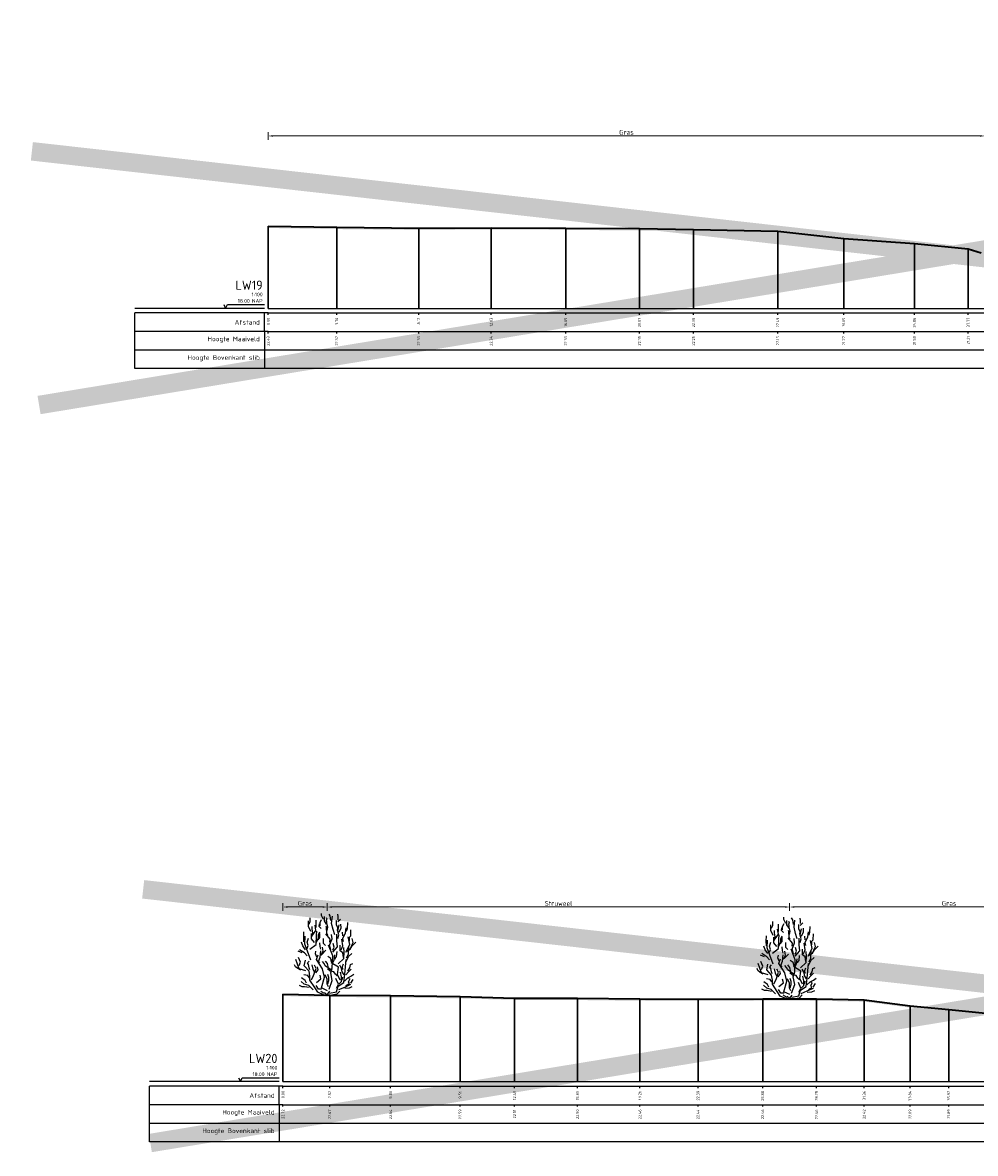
# Model space of a CAD drawing. Header units: metres. Extents: x 173015 to 189682, y 346605 to 348504.
# Tile 105 of 256: x 188871 to 188922, y 347762 to 347823. Entities that reach past the tile are written whole.
import ezdxf
from ezdxf.enums import TextEntityAlignment as Align

# ---------------------------------------------------------------- set-up
doc = ezdxf.new("R2010")
doc.units = ezdxf.units.M
doc.header["$PDMODE"] = 35
doc.header["$PDSIZE"] = 0.075
for name, color, linetype, lineweight in [('B-ME-GR-HEESTER-SD', 252, 'Continuous', 25), ('X-ME-AL-PROFIEL_HUIDIG MAAIVELD-GD', 252, 'Continuous', 0), ('X-XX-AL-DETAIL1-M-B', 252, 'Continuous', 18), ('X-XX-AL-DWARSPROFIEL_PROFIELLIJN MAAIVELD-GD', 8, 'Continuous', 35), ('X-XX-AL-HULPGEOMETRIE-G', 50, 'Continuous', 25)]:
    doc.layers.add(name, color=color, linetype=linetype, lineweight=lineweight)
doc.layers.add('X-ME-AL-PROFIELRASTER-S', color=7, linetype='Continuous')
doc.styles.add('NLCS-ISO-ANNOTATIVE-T18', font='NLCS-ISO.ttf', dxfattribs={"height": 1.8})
doc.styles.add('NLCS-ISO-M100-T25', font='NLCS-ISO.ttf', dxfattribs={"height": 0.25})
doc.dimstyles.new('NLCS-M100-T25-PIJL_L3_H2', dxfattribs={"dimscale": 0.1, "dimtxt": 2.5, "dimasz": 2.5, "dimexe": 2, "dimexo": 2, "dimgap": 0.7, "dimtad": 1, "dimdec": 3, "dimzin": 0, "dimdsep": 46, "dimtxsty": 'NLCS-ISO-M100-T25', "dimcen": 0, "dimdle": 2, "dimclrd": 256, "dimclre": 256, "dimclrt": 256, "dimazin": 0, "dimtfac": 1, "dimtdec": 3, "dimtofl": 0, "dimtmove": 0, "dimatfit": 3, "dimfxl": 2, "dimfxlon": 1, "dimtfillclr": 256, "dimtolj": 1, "dimtzin": 0, "dimlwd": -1, "dimlwe": -1, "dimarcsym": 0})

# ---------------------------------------------------------------- blocks, each defined once
blk = doc.blocks.new('SAL-PROFIELRASTER-SOD')
at = {"color": 0, "linetype": 'ByBlock', "lineweight": -2, "flags": 128}
for points in [[(-2, 0), (-72, 0)], [(-24, 2), (-23, 0), (-22, 2), (-2, 2)], [(-72, -12.5), (-72, -2.5)], [(0, -2.5), (-72, -2.5)], [(-2, -12.5), (-2, -2.5)], [(0, -12.5), (-72, -12.5)]]:
    blk.add_lwpolyline(points, dxfattribs=at)
at = {"color": 0, "linetype": 'ByBlock', "lineweight": -2, "style": 'NLCS-ISO-ANNOTATIVE-T18'}
blk.add_text('NAP', height=2, dxfattribs=at).set_placement((-3, 3), align=Align.RIGHT)
blk.add_text('Afstand', height=2.5, dxfattribs=at).set_placement((-4.5, -7.5), align=Align.MIDDLE_RIGHT)
for tag, height, p in [('PROFIELNR', 5, (-3, 10)), ('SCHAAL', 2, (-3, 6.5)), ('NAP', 2, (-9.94, 3))]:
    blk.add_attdef(tag, text='', height=height, dxfattribs=at).set_placement(p, align=Align.RIGHT)
blk = doc.blocks.new('SAL-PROFIELRASTER_BALK_EIND1-SOD')
at = {"color": 0, "linetype": 'ByBlock', "lineweight": -2}
blk.add_line((1, -12.5), (1, -2.5), dxfattribs=at)
at = {"color": 0, "linetype": 'ByBlock', "lineweight": -2, "flags": 128}
for points in [[(0, 0), (1, 0)], [(0, -2.5), (1, -2.5)], [(0, -12.5), (1, -12.5)]]:
    blk.add_lwpolyline(points, dxfattribs=at)
blk = doc.blocks.new('SAL-PROFIELRASTER_BALK-SOD')
at = {"color": 0, "linetype": 'ByBlock', "lineweight": -2}
for p, q in [((-72, -12.5), (-72, -2.5)), ((-2, -2.5), (-2, -12.5)), ((0, -12.5), (-72, -12.5))]:
    blk.add_line(p, q, dxfattribs=at)
at = {"color": 0, "linetype": 'ByBlock', "lineweight": -2, "style": 'NLCS-ISO-ANNOTATIVE-T18'}
for tag, height, p in [('TITEL1', 2.5, (-4.5, -6.5)), ('TITEL2', 1.5, (-4.5, -9.5))]:
    blk.add_attdef(tag, text='', height=height, dxfattribs=at).set_placement(p, align=Align.MIDDLE_RIGHT)
blk = doc.blocks.new('SAL-PROFIELRASTER_BALK_EIND2-SOD')
at = {"color": 0, "linetype": 'ByBlock', "lineweight": -2}
for p, q in [((1, -2.5), (1, -12.5)), ((1, -12.5), (0, -12.5))]:
    blk.add_line(p, q, dxfattribs=at)
blk = doc.blocks.new('SAL-PROFIELRASTER_BALK_DATA-SOD')
at = {"color": 0, "linetype": 'ByBlock', "lineweight": -2}
blk.add_lwpolyline([(0, -3.5), (0, -2.5)], dxfattribs=at)
at = {"color": 0, "linetype": 'ByBlock', "lineweight": -2, "style": 'NLCS-ISO-ANNOTATIVE-T18'}
blk.add_attdef('GETAL', text='', height=1.5, rotation=90, dxfattribs=at).set_placement((0.75, -5), align=Align.RIGHT)
blk = doc.blocks.new('*D92')
at = {"layer": 'Defpoints', "color": 0, "transparency": 16777216}
for p in [(188884.611, 347775.173), (188884.611, 347764.903), (188887.001, 347764.903)]:
    blk.add_point(p, dxfattribs=at)
at = {"layer": 'X-XX-AL-DETAIL1-M-B', "transparency": 16777216}
for p, q in [((188884.611, 347774.973), (188884.611, 347775.373)), ((188886.751, 347775.173), (188884.861, 347775.173)), ((188887.001, 347774.973), (188887.001, 347775.373))]:
    blk.add_line(p, q, dxfattribs=at)
for points in [[(188884.861, 347775.215), (188884.861, 347775.132), (188884.611, 347775.173)], [(188886.751, 347775.215), (188886.751, 347775.132), (188887.001, 347775.173)]]:
    blk.add_solid(points, dxfattribs=at)
at = {"layer": 'X-XX-AL-DETAIL1-M-B', "transparency": 16777216, "insert": (188885.806, 347775.368), "char_height": 0.25, "attachment_point": 5, "style": 'NLCS-ISO-M100-T25'}
blk.add_mtext('\\A1;Gras', dxfattribs=at)
blk = doc.blocks.new('*D93')
at = {"layer": 'Defpoints', "color": 0, "transparency": 16777216}
for p in [(188887.001, 347775.173), (188887.001, 347764.903), (188911.951, 347764.903)]:
    blk.add_point(p, dxfattribs=at)
at = {"layer": 'X-XX-AL-DETAIL1-M-B', "transparency": 16777216}
for p, q in [((188887.001, 347774.973), (188887.001, 347775.373)), ((188911.701, 347775.173), (188887.251, 347775.173)), ((188911.951, 347774.973), (188911.951, 347775.373))]:
    blk.add_line(p, q, dxfattribs=at)
for points in [[(188887.251, 347775.215), (188887.251, 347775.132), (188887.001, 347775.173)], [(188911.701, 347775.215), (188911.701, 347775.132), (188911.951, 347775.173)]]:
    blk.add_solid(points, dxfattribs=at)
at = {"layer": 'X-XX-AL-DETAIL1-M-B', "transparency": 16777216, "insert": (188899.476, 347775.368), "char_height": 0.25, "attachment_point": 5, "style": 'NLCS-ISO-M100-T25'}
blk.add_mtext('\\A1;Struweel', dxfattribs=at)
blk = doc.blocks.new('*D94')
at = {"layer": 'Defpoints', "color": 0, "transparency": 16777216}
for p in [(188911.951, 347775.173), (188929.162, 347767.853), (188911.951, 347764.903)]:
    blk.add_point(p, dxfattribs=at)
at = {"layer": 'X-XX-AL-DETAIL1-M-B', "transparency": 16777216}
for p, q in [((188911.951, 347774.973), (188911.951, 347775.373)), ((188928.912, 347775.173), (188912.201, 347775.173)), ((188929.162, 347774.973), (188929.162, 347775.373))]:
    blk.add_line(p, q, dxfattribs=at)
for points in [[(188912.201, 347775.215), (188912.201, 347775.132), (188911.951, 347775.173)], [(188928.912, 347775.215), (188928.912, 347775.132), (188929.162, 347775.173)]]:
    blk.add_solid(points, dxfattribs=at)
at = {"layer": 'X-XX-AL-DETAIL1-M-B', "transparency": 16777216, "insert": (188920.557, 347775.368), "char_height": 0.25, "attachment_point": 5, "style": 'NLCS-ISO-M100-T25'}
blk.add_mtext('\\A1;Gras', dxfattribs=at)
blk = doc.blocks.new('SGR-HEESTER_S01_E_ZIJ-D')
blk.add_line((-0.166, 0), (0.141, 0))
at = {"flags": 128}
for points in [[(-0.2, 4.074), (-0.317, 4.285), (-0.317, 4.402)], [(0.2, 4.015), (0.164, 4.261), (0.106, 4.367)], [(0.587, 4.062), (0.587, 4.226), (0.575, 4.355)], [(-0.881, 3.429), (-1.01, 3.698), (-1.022, 3.992)], [(-0.975, 3.816), (-0.916, 3.956), (-0.916, 4.168)], [(-0.822, 3.147), (-0.775, 3.358), (-0.822, 3.558), (-0.822, 3.687)], [(-0.787, 3.241), (-0.611, 3.487), (-0.658, 3.769)], [(-0.599, 3.64), (-0.599, 3.886), (-0.599, 4.039)], [(-0.329, 3.581), (-0.434, 3.687), (-0.423, 3.839)], [(-0.387, 3.734), (-0.387, 3.91), (-0.305, 4.074)], [(-0.035, 3.816), (-0.153, 3.992), (-0.153, 4.238)], [(-0.059, 4.003), (0, 4.086), (-0.047, 4.168)], [(0.035, 3.217), (-0.023, 3.335), (-0.047, 3.64), (-0.059, 3.687)], [(-0.012, 3.476), (0.023, 3.663), (-0.023, 3.863), (-0.023, 3.98)], [(0.399, 3.241), (0.317, 3.534), (0.235, 3.863), (0.282, 4.25)], [(0.552, 3.487), (0.575, 3.628), (0.493, 3.781), (0.493, 4.015)], [(0.564, 3.053), (0.622, 3.241), (0.575, 3.44), (0.634, 3.781)], [(0.575, 3.968), (0.716, 4.097)], [(0.634, 3.393), (0.751, 3.628), (0.74, 3.816)], [(1.045, 3.44), (1.092, 3.593), (1.115, 3.91)], [(-1.256, 2.866), (-1.268, 3.112), (-1.256, 3.405)], [(-0.889, 1.874), (-1.064, 2.356), (-1.218, 2.75), (-1.196, 3.166)], [(-1.092, 2.514), (-1.033, 2.666), (-1.08, 2.854), (-1.01, 3.065)], [(-0.933, 2.465), (-0.604, 2.728), (-0.582, 3.231), (-0.56, 3.45)], [(-0.693, 2.83), (-0.845, 3.03), (-0.845, 3.323)], [(-0.599, 2.819), (-0.47, 3.088), (-0.481, 3.241), (-0.399, 3.405)], [(-0.493, 2.983), (-0.399, 3.1), (-0.399, 3.323)], [(0.141, 2.854), (0.153, 3.006), (-0.082, 3.3)], [(0.2, 2.431), (0.129, 2.69), (0.27, 3.03), (0.235, 3.264)], [(0.294, 2.312), (0.557, 2.597), (0.513, 2.925), (0.513, 3.275)], [(0.834, 3.194), (0.822, 3.393)], [(0.869, 2.877), (0.834, 3.041), (0.986, 3.346), (1.022, 3.616)], [(0.995, 2.312), (1.214, 2.728), (1.126, 3.144)], [(1.198, 2.912), (1.198, 3.112), (1.268, 3.182), (1.28, 3.511)], [(-1.08, 2.115), (-1.233, 2.267), (-1.503, 2.443)], [(-1.174, 2.443), (-1.327, 2.643), (-1.397, 2.854)], [(-0.352, 2.478), (-0.387, 2.619), (-0.399, 2.807)], [(-0.341, 2.138), (-0.223, 2.361), (-0.258, 2.572)], [(-0.094, 2.666), (-0.2, 2.783), (-0.211, 3.041)], [(0.097, 0.321), (0.272, 0.78), (0.184, 1.196), (0.272, 1.459), (0.294, 2.115), (0.075, 2.684)], [(0.305, 2.42), (0.364, 2.584), (0.317, 2.783)], [(0.579, 1.677), (0.885, 1.962), (0.907, 2.29), (0.885, 2.553)], [(0.869, 2.021), (0.834, 2.267), (0.693, 2.385), (0.693, 2.69)], [(0.751, 2.431), (0.834, 2.654), (0.787, 3.006)], [(1.045, 1.997), (1.151, 2.197), (1.162, 2.572)], [(1.057, 2.361), (1.233, 2.478), (1.339, 2.654), (1.538, 2.854)], [(1.292, 2.619), (1.397, 2.83), (1.339, 3.041)], [(-1.152, 1.305), (-1.524, 1.415), (-1.7, 1.918)], [(-1.362, 2.279), (-1.573, 2.361)], [(-1.515, 1.587), (-1.444, 1.775), (-1.55, 2.021)], [(-0.166, 0), (-0.517, 0.145), (-0.67, 0.408), (-0.933, 0.802), (-0.933, 1.021), (-0.977, 1.284), (-1.24, 1.568), (-1.174, 1.874)], [(-0.939, 1.352), (-0.975, 1.458), (-1.01, 1.645), (-1.069, 1.739), (-0.986, 1.833)], [(-0.564, 2.044), (-0.634, 2.22), (-0.611, 2.361)], [(0.009, 0.233), (-0.319, 0.386), (-0.144, 0.955), (-0.254, 1.415), (-0.582, 1.918), (-0.495, 2.159)], [(-0.399, 1.716), (-0.481, 1.81), (-0.387, 2.044), (-0.352, 2.373)], [(-0.294, 2.185), (-0.07, 2.42)], [(0.27, 1.317), (0.07, 1.446), (0.012, 1.704), (-0.094, 1.833)], [(0.235, 1.763), (0.188, 1.962), (0.035, 2.068)], [(0.119, 0.102), (0.491, 0.167), (0.579, 0.474), (0.885, 0.671), (0.951, 1.13), (1.017, 1.918)], [(0.305, 1.728), (0.364, 1.904), (0.411, 2.162)], [(0.411, 1.939), (0.505, 2.068), (0.528, 2.349)], [(1.022, 1.81), (1.139, 2.08), (1.327, 2.244)], [(-1.432, 1.34), (-1.597, 1.423), (-1.714, 1.528), (-1.761, 1.634)], [(-0.845, 0.824), (-0.736, 1.043), (-0.604, 1.437), (-0.692, 1.612)], [(-0.693, 1.235), (-0.763, 1.399), (-0.822, 1.622)], [(-0.622, 1.2), (-0.493, 1.364), (-0.528, 1.516)], [(0.012, 1.481), (-0.106, 1.575), (-0.164, 1.692), (-0.258, 1.798)], [(0.528, 1.035), (0.446, 1.129), (0.352, 1.258), (0.153, 1.282), (0.012, 1.411)], [(0.688, 0.802), (0.557, 1.108), (0.601, 1.502), (0.206, 1.743)], [(0.622, 0.59), (0.763, 0.73), (0.763, 0.977), (0.716, 1.223)], [(0.916, 1.082), (0.798, 1.258), (0.775, 1.434), (0.681, 1.61)], [(0.845, 1.376), (0.822, 1.54), (0.869, 1.681)], [(0.998, 1.082), (1.139, 1.247), (1.292, 1.387)], [(1.115, 1.282), (1.209, 1.47), (1.245, 1.645), (1.374, 1.704)], [(-0.758, 0.277), (-0.999, 0.518), (-1.24, 0.583), (-1.415, 0.736)], [(-1.127, 0.637), (-1.198, 0.777), (-1.397, 0.918)], [(-0.963, 0.918), (-1.057, 1.047), (-1.256, 1.094)], [(-0.582, 0.671), (-0.341, 0.868), (-0.385, 1.065)], [(0.059, 0.437), (-0.012, 0.578), (0, 0.848), (-0.117, 1.094)], [(0.023, 0.601), (0.082, 0.777), (0.082, 0.942), (0.023, 1.106)], [(0.493, 0.367), (0.599, 0.59), (0.47, 0.883)], [(0.798, 0.801), (0.845, 0.953)], [(0.928, 0.754), (1.104, 0.918), (1.198, 0.918)], [(1.01, 0.508), (1.198, 0.625), (1.151, 0.719), (1.233, 0.895)], [(1.139, 0.942), (1.28, 1.012), (1.432, 1.118)], [(1.268, 0.637), (1.397, 0.836)], [(-0.975, 0.402), (-1.221, 0.449), (-1.362, 0.449), (-1.503, 0.519)], [(-0.305, 0.32), (-0.47, 0.32), (-0.599, 0.508)], [(-0.141, 0.085), (-0.305, 0.167), (-0.352, 0.214)], [(0, 0), (-0.141, 0.144)], [(-0.023, 0), (0.141, 0.203)], [(0.141, 0), (0.528, 0.062), (0.669, 0.214)], [(0.622, 0.299), (0.951, 0.43), (1.28, 0.583)], [(0.939, 0.367), (1.198, 0.379), (1.35, 0.461)]]:
    blk.add_lwpolyline(points, dxfattribs=at)
blk = doc.blocks.new('*D134')
at = {"layer": 'Defpoints', "color": 0, "transparency": 16777216}
for p in [(188883.815, 347816.747), (188922.479, 347810.402), (188883.815, 347807.452)]:
    blk.add_point(p, dxfattribs=at)
at = {"layer": 'X-XX-AL-DETAIL1-M-B', "transparency": 16777216}
for p, q in [((188883.815, 347816.547), (188883.815, 347816.947)), ((188922.229, 347816.747), (188884.065, 347816.747)), ((188922.479, 347816.547), (188922.479, 347816.947))]:
    blk.add_line(p, q, dxfattribs=at)
for points in [[(188884.065, 347816.789), (188884.065, 347816.706), (188883.815, 347816.747)], [(188922.229, 347816.789), (188922.229, 347816.706), (188922.479, 347816.747)]]:
    blk.add_solid(points, dxfattribs=at)
at = {"layer": 'X-XX-AL-DETAIL1-M-B', "transparency": 16777216, "insert": (188903.147, 347816.942), "char_height": 0.25, "attachment_point": 5, "style": 'NLCS-ISO-M100-T25'}
blk.add_mtext('\\A1;Gras', dxfattribs=at)

msp = doc.modelspace()

# ---------------------------------------------------------------- hatches: boundary and pattern name
at = {"layer": 'X-ME-AL-PROFIEL_HUIDIG MAAIVELD-GD'}
h = msp.add_hatch(dxfattribs=at)
h.set_pattern_fill('AGR-MAAIVELD', color=256, scale=0.05, pattern_type=2)
h.set_pattern_definition([(45, (0, 32.97285), (-0.25000007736, 0.25000007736), []), (45, (-0.0357, 33.00857), (0, 0.50000015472), [0.3535535, -0.3535535]), (45, (-0.07143, 33.04428), (0, 0.50000015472), [0.3535535, -0.3535535]), (45, (-0.10764, 33.0805), (0, 0.50000015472), [0.3535535, -0.3535535]), (45, (-0.14286, 33.1157), (0, 0.50000015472), [0.3535535, -0.3535535]), (45, (-0.17857, 33.15142), (0, 0.50000015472), [0.3535535, -0.3535535]), (45, (-0.2143, 33.18714), (0, 0.50000015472), [0.3535535, -0.3535535]), (315, (0, 32.97285), (0.25000007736, 0.25000007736), []), (315, (0.0357, 33.00857), (0.50000015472, -1e-16), [0.3535535, -0.3535535]), (315, (0.07143, 33.04428), (0.50000015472, -1e-16), [0.3535535, -0.3535535]), (315, (0.10764, 33.0805), (0.50000015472, -1e-16), [0.3535535, -0.3535535]), (315, (0.14286, 33.1157), (0.50000015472, -1e-16), [0.3535535, -0.3535535]), (315, (0.17857, 33.15142), (0.50000015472, -1e-16), [0.3535535, -0.3535535]), (315, (0.2143, 33.18714), (0.50000015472, -1e-16), [0.3535535, -0.3535535])])
h.paths.add_polyline_path([(188883.8151, 347811.8849), (188887.5115, 347811.8249), (188891.9359, 347811.7769), (188895.8462, 347811.7939), (188899.8681, 347811.7829), (188903.8462, 347811.7489), (188906.7654, 347811.7049), (188911.3101, 347811.6059), (188914.87, 347811.2229), (188918.679, 347810.9509), (188921.5862, 347810.6589), (188922.2841, 347810.4389), (188923.4875, 347810.1799), (188925.2054, 347809.8989), (188926.8737, 347809.8769), (188928.6856, 347809.9979), (188931.1277, 347809.9789), (188932.7263, 347810.3169), (188934.3345, 347810.4639), (188935.2389, 347811.0079), (188937.5284, 347811.3789), (188941.7975, 347811.3189), (188946.0553, 347811.1949), (188949.6196, 347811.1349), (188953.5071, 347811.1079), (188957.2723, 347811.0589), (188960.428, 347811.0679), (188962.9696, 347810.9459), (188965.615, 347810.9349), (188967.758, 347810.9499), (188971.2703, 347810.8329), (188971.2703, 347810.7329), (188967.758, 347810.8499), (188965.615, 347810.8349), (188962.9696, 347810.8459), (188960.428, 347810.9679), (188957.2723, 347810.9589), (188953.5071, 347811.0079), (188949.6196, 347811.0349), (188946.0553, 347811.0949), (188941.7975, 347811.2189), (188937.5284, 347811.2789), (188935.2389, 347810.9079), (188934.3345, 347810.3639), (188932.7263, 347810.2169), (188931.1277, 347809.8789), (188928.6856, 347809.8979), (188926.8737, 347809.7769), (188925.2054, 347809.7989), (188923.4875, 347810.0799), (188922.2841, 347810.3389), (188921.5862, 347810.5589), (188918.679, 347810.8509), (188914.87, 347811.1229), (188911.3101, 347811.5059), (188906.7654, 347811.6049), (188903.8462, 347811.6489), (188899.8681, 347811.6829), (188895.8462, 347811.6939), (188891.9359, 347811.6769), (188887.5115, 347811.7249), (188883.8151, 347811.7849)])
h = msp.add_hatch(dxfattribs=at)
h.set_pattern_fill('AGR-MAAIVELD', color=256, scale=0.05, pattern_type=2)
h.set_pattern_definition([(45, (0, -105.7742), (-0.25000007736, 0.25000007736), []), (45, (-0.0357, -105.7385), (0, 0.50000015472), [0.3535535, -0.3535535]), (45, (-0.07143, -105.7028), (0, 0.50000015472), [0.3535535, -0.3535535]), (45, (-0.10764, -105.66657), (0, 0.50000015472), [0.3535535, -0.3535535]), (45, (-0.14286, -105.63136), (0, 0.50000015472), [0.3535535, -0.3535535]), (45, (-0.17857, -105.59564), (0, 0.50000015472), [0.3535535, -0.3535535]), (45, (-0.2143, -105.55993), (0, 0.50000015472), [0.3535535, -0.3535535]), (315, (0, -105.7742), (0.25000007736, 0.25000007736), []), (315, (0.0357, -105.7385), (0.50000015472, -1e-16), [0.3535535, -0.3535535]), (315, (0.07143, -105.7028), (0.50000015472, -1e-16), [0.3535535, -0.3535535]), (315, (0.10764, -105.66657), (0.50000015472, -1e-16), [0.3535535, -0.3535535]), (315, (0.14286, -105.63136), (0.50000015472, -1e-16), [0.3535535, -0.3535535]), (315, (0.17857, -105.59564), (0.50000015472, -1e-16), [0.3535535, -0.3535535]), (315, (0.2143, -105.55993), (0.50000015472, -1e-16), [0.3535535, -0.3535535])])
h.paths.add_polyline_path([(188884.6115, 347770.3731), (188887.1325, 347770.3251), (188890.416, 347770.2931), (188894.1672, 347770.2431), (188897.1045, 347770.1661), (188900.5053, 347770.1561), (188903.8692, 347770.1151), (188907.0062, 347770.0971), (188910.4951, 347770.1161), (188913.3962, 347770.1131), (188915.9729, 347770.0731), (188918.4487, 347769.7491), (188920.5362, 347769.5461), (188922.5157, 347769.3411), (188924.8803, 347769.2821), (188927.0783, 347769.0881), (188928.1718, 347768.9721), (188929.0906, 347768.6271), (188929.9281, 347768.4041), (188931.03, 347768.2141), (188932.0884, 347768.0541), (188933.1612, 347767.7581), (188934.6279, 347767.8701), (188936.1957, 347768.4291), (188937.5383, 347768.2901), (188938.1136, 347768.5881), (188939.3504, 347769.0041), (188941.3349, 347769.4151), (188942.4701, 347769.7531), (188945.9946, 347769.7841), (188948.5492, 347769.7341), (188951.1333, 347769.6851), (188954.0146, 347769.6551), (188956.6752, 347769.6481), (188959.1915, 347769.6311), (188961.9551, 347769.6231), (188963.9242, 347769.4371), (188966.9774, 347769.9431), (188971.3538, 347769.7601), (188975.2085, 347769.6771), (188977.7341, 347769.5711), (188980.7138, 347769.5111), (188984.0555, 347769.5391), (188987.6696, 347769.4941), (188989.8266, 347769.4921), (188989.8266, 347769.5921), (188987.6696, 347769.5941), (188984.0555, 347769.6391), (188980.7138, 347769.6111), (188977.7341, 347769.6711), (188975.2085, 347769.7771), (188971.3538, 347769.8601), (188966.9774, 347770.0431), (188963.9242, 347769.5371), (188961.9551, 347769.7231), (188959.1915, 347769.7311), (188956.6752, 347769.7481), (188954.0146, 347769.7551), (188951.1333, 347769.7851), (188948.5492, 347769.8341), (188945.9946, 347769.8841), (188942.4701, 347769.8531), (188941.3349, 347769.5151), (188939.3504, 347769.1041), (188938.1136, 347768.6881), (188937.5383, 347768.3901), (188936.1957, 347768.5291), (188934.6279, 347767.9701), (188933.1612, 347767.8581), (188932.0884, 347768.1541), (188931.03, 347768.3141), (188929.9281, 347768.5041), (188929.0906, 347768.7271), (188928.1718, 347769.0721), (188927.0783, 347769.1881), (188924.8803, 347769.3821), (188922.5157, 347769.4411), (188920.5362, 347769.6461), (188918.4487, 347769.8491), (188915.9729, 347770.1731), (188913.3962, 347770.2131), (188910.4951, 347770.2161), (188907.0062, 347770.1971), (188903.8692, 347770.2151), (188900.5053, 347770.2561), (188897.1045, 347770.2661), (188894.1672, 347770.3431), (188890.416, 347770.3931), (188887.1325, 347770.4251), (188884.6115, 347770.4731)])

# ---------------------------------------------------------------- linework, layer by layer
at = {"color": 9, "linetype": 'ByBlock', "lineweight": -2}
for points in [[(188883.8151, 347811.8849), (188883.8151, 347807.4519)], [(188887.5115, 347811.8249), (188887.5115, 347807.4519)], [(188891.9359, 347811.7769), (188891.9359, 347807.4519)], [(188895.8462, 347811.7939), (188895.8462, 347807.4519)], [(188899.8681, 347811.7829), (188899.8681, 347807.4519)], [(188903.8462, 347811.7489), (188903.8462, 347807.4519)], [(188906.7654, 347811.7049), (188906.7654, 347807.4519)], [(188911.3101, 347811.6059), (188911.3101, 347807.4519)], [(188914.87, 347811.2229), (188914.87, 347807.4519)], [(188918.679, 347810.9509), (188918.679, 347807.4519)], [(188921.5862, 347810.6589), (188921.5862, 347807.4519)], [(188884.6115, 347770.4731), (188884.6115, 347765.7581)], [(188887.1325, 347770.4251), (188887.1325, 347765.7581)], [(188890.416, 347770.3931), (188890.416, 347765.7581)], [(188894.1672, 347770.3431), (188894.1672, 347765.7581)], [(188897.1045, 347770.2661), (188897.1045, 347765.7581)], [(188900.5053, 347770.2561), (188900.5053, 347765.7581)], [(188903.8692, 347770.2151), (188903.8692, 347765.7581)], [(188907.0062, 347770.1971), (188907.0062, 347765.7581)], [(188910.4951, 347770.2161), (188910.4951, 347765.7581)], [(188913.3962, 347770.2131), (188913.3962, 347765.7581)], [(188915.9729, 347770.1731), (188915.9729, 347765.7581)], [(188918.4487, 347769.8491), (188918.4487, 347765.7581)], [(188920.5362, 347769.6461), (188920.5362, 347765.7581)]]:
    msp.add_lwpolyline(points, close=True, dxfattribs=at)
at = {"layer": 'X-XX-AL-DWARSPROFIEL_PROFIELLIJN MAAIVELD-GD'}
for points in [[(188883.8151, 347811.8849), (188887.5115, 347811.8249), (188891.9359, 347811.7769), (188895.8462, 347811.7939), (188899.8681, 347811.7829), (188903.8462, 347811.7489), (188906.7654, 347811.7049), (188911.3101, 347811.6059), (188914.87, 347811.2229), (188918.679, 347810.9509), (188921.5862, 347810.6589), (188922.2841, 347810.4389)], [(188884.6115, 347770.4731), (188887.1325, 347770.4251), (188890.416, 347770.3931), (188894.1672, 347770.3431), (188897.1045, 347770.2661), (188900.5053, 347770.2561), (188903.8692, 347770.2151), (188907.0062, 347770.1971), (188910.4951, 347770.2161), (188913.3962, 347770.2131), (188915.9729, 347770.1731), (188918.4487, 347769.8491), (188920.5362, 347769.6461), (188922.5157, 347769.4411)]]:
    msp.add_lwpolyline(points, dxfattribs=at)
at = {"layer": 'X-XX-AL-HULPGEOMETRIE-G', "const_width": 1}
for points in [[(188871.4497, 347802.2394), (188993.3739, 347822.2686), (188993.1539, 347802.2394), (188871.0614, 347815.9191)], [(188877.4562, 347762.4464), (188999.3804, 347782.4756), (188999.1604, 347762.4464), (188877.0678, 347776.1261)]]:
    msp.add_lwpolyline(points, dxfattribs=at)

# ---------------------------------------------------------------- block references
at = {"layer": 'B-ME-GR-HEESTER-SD'}
for p in [(188887.0015, 347770.4276), (188911.9515, 347770.2146)]:
    msp.add_blockref('SGR-HEESTER_S01_E_ZIJ-D', p, dxfattribs=at)
at = {"layer": 'X-ME-AL-PROFIELRASTER-S', "xscale": 0.1, "yscale": 0.1, "zscale": 0.1}
for name, p, values in [('SAL-PROFIELRASTER-SOD', (188883.8151, 347807.4519), {'PROFIELNR': 'LW19', 'SCHAAL': '1:100', 'NAP': '18.00'}), ('SAL-PROFIELRASTER_BALK_DATA-SOD', (188883.8151, 347807.4519), {'GETAL': '0.00'}), ('SAL-PROFIELRASTER_BALK_DATA-SOD', (188883.8151, 347807.4519), {'GETAL': '0.00'}), ('SAL-PROFIELRASTER_BALK_DATA-SOD', (188887.5115, 347807.4519), {'GETAL': '3.70'}), ('SAL-PROFIELRASTER_BALK_DATA-SOD', (188887.5115, 347807.4519), {'GETAL': '3.70'}), ('SAL-PROFIELRASTER_BALK_DATA-SOD', (188891.9359, 347807.4519), {'GETAL': '8.12'}), ('SAL-PROFIELRASTER_BALK_DATA-SOD', (188891.9359, 347807.4519), {'GETAL': '8.12'}), ('SAL-PROFIELRASTER_BALK_DATA-SOD', (188895.8462, 347807.4519), {'GETAL': '12.03'}), ('SAL-PROFIELRASTER_BALK_DATA-SOD', (188895.8462, 347807.4519), {'GETAL': '12.03'}), ('SAL-PROFIELRASTER_BALK_DATA-SOD', (188899.8681, 347807.4519), {'GETAL': '16.05'}), ('SAL-PROFIELRASTER_BALK_DATA-SOD', (188899.8681, 347807.4519), {'GETAL': '16.05'}), ('SAL-PROFIELRASTER_BALK_DATA-SOD', (188903.8462, 347807.4519), {'GETAL': '20.03'}), ('SAL-PROFIELRASTER_BALK_DATA-SOD', (188903.8462, 347807.4519), {'GETAL': '20.03'}), ('SAL-PROFIELRASTER_BALK_DATA-SOD', (188906.7654, 347807.4519), {'GETAL': '22.95'}), ('SAL-PROFIELRASTER_BALK_DATA-SOD', (188906.7654, 347807.4519), {'GETAL': '22.95'}), ('SAL-PROFIELRASTER_BALK_DATA-SOD', (188911.3101, 347807.4519), {'GETAL': '27.49'}), ('SAL-PROFIELRASTER_BALK_DATA-SOD', (188911.3101, 347807.4519), {'GETAL': '27.49'}), ('SAL-PROFIELRASTER_BALK_DATA-SOD', (188914.87, 347807.4519), {'GETAL': '31.05'}), ('SAL-PROFIELRASTER_BALK_DATA-SOD', (188914.87, 347807.4519), {'GETAL': '31.05'}), ('SAL-PROFIELRASTER_BALK_DATA-SOD', (188918.679, 347807.4519), {'GETAL': '34.86'}), ('SAL-PROFIELRASTER_BALK_DATA-SOD', (188918.679, 347807.4519), {'GETAL': '34.86'}), ('SAL-PROFIELRASTER_BALK_DATA-SOD', (188921.5862, 347807.4519), {'GETAL': '37.77'}), ('SAL-PROFIELRASTER_BALK_DATA-SOD', (188921.5862, 347807.4519), {'GETAL': '37.77'}), ('SAL-PROFIELRASTER_BALK-SOD', (188883.8151, 347806.4519), {'TITEL1': 'Hoogte Maaiveld'}), ('SAL-PROFIELRASTER_BALK_DATA-SOD', (188883.8151, 347806.4519), {'GETAL': '22.43'}), ('SAL-PROFIELRASTER_BALK_DATA-SOD', (188887.5115, 347806.4519), {'GETAL': '22.37'}), ('SAL-PROFIELRASTER_BALK_DATA-SOD', (188891.9359, 347806.4519), {'GETAL': '22.33'}), ('SAL-PROFIELRASTER_BALK_DATA-SOD', (188895.8462, 347806.4519), {'GETAL': '22.34'}), ('SAL-PROFIELRASTER_BALK_DATA-SOD', (188899.8681, 347806.4519), {'GETAL': '22.33'}), ('SAL-PROFIELRASTER_BALK_DATA-SOD', (188903.8462, 347806.4519), {'GETAL': '22.30'}), ('SAL-PROFIELRASTER_BALK_DATA-SOD', (188906.7654, 347806.4519), {'GETAL': '22.25'}), ('SAL-PROFIELRASTER_BALK_DATA-SOD', (188911.3101, 347806.4519), {'GETAL': '22.15'}), ('SAL-PROFIELRASTER_BALK_DATA-SOD', (188914.87, 347806.4519), {'GETAL': '21.77'}), ('SAL-PROFIELRASTER_BALK_DATA-SOD', (188918.679, 347806.4519), {'GETAL': '21.50'}), ('SAL-PROFIELRASTER_BALK_DATA-SOD', (188921.5862, 347806.4519), {'GETAL': '21.21'}), ('SAL-PROFIELRASTER_BALK-SOD', (188883.8151, 347805.4519), {'TITEL1': 'Hoogte Bovenkant slib'}), ('SAL-PROFIELRASTER-SOD', (188884.6115, 347765.7581), {'PROFIELNR': 'LW20', 'SCHAAL': '1:100', 'NAP': '18.00'}), ('SAL-PROFIELRASTER_BALK_DATA-SOD', (188884.6115, 347765.7581), {'GETAL': '0.00'}), ('SAL-PROFIELRASTER_BALK_DATA-SOD', (188884.6115, 347765.7581), {'GETAL': '0.00'}), ('SAL-PROFIELRASTER_BALK_DATA-SOD', (188887.1325, 347765.7581), {'GETAL': '2.52'}), ('SAL-PROFIELRASTER_BALK_DATA-SOD', (188887.1325, 347765.7581), {'GETAL': '2.52'}), ('SAL-PROFIELRASTER_BALK_DATA-SOD', (188890.416, 347765.7581), {'GETAL': '5.80'}), ('SAL-PROFIELRASTER_BALK_DATA-SOD', (188890.416, 347765.7581), {'GETAL': '5.80'}), ('SAL-PROFIELRASTER_BALK_DATA-SOD', (188894.1672, 347765.7581), {'GETAL': '9.56'}), ('SAL-PROFIELRASTER_BALK_DATA-SOD', (188894.1672, 347765.7581), {'GETAL': '9.56'}), ('SAL-PROFIELRASTER_BALK_DATA-SOD', (188897.1045, 347765.7581), {'GETAL': '12.49'}), ('SAL-PROFIELRASTER_BALK_DATA-SOD', (188897.1045, 347765.7581), {'GETAL': '12.49'}), ('SAL-PROFIELRASTER_BALK_DATA-SOD', (188900.5053, 347765.7581), {'GETAL': '15.89'}), ('SAL-PROFIELRASTER_BALK_DATA-SOD', (188900.5053, 347765.7581), {'GETAL': '15.89'}), ('SAL-PROFIELRASTER_BALK_DATA-SOD', (188903.8692, 347765.7581), {'GETAL': '19.26'}), ('SAL-PROFIELRASTER_BALK_DATA-SOD', (188903.8692, 347765.7581), {'GETAL': '19.26'}), ('SAL-PROFIELRASTER_BALK_DATA-SOD', (188907.0062, 347765.7581), {'GETAL': '22.39'}), ('SAL-PROFIELRASTER_BALK_DATA-SOD', (188907.0062, 347765.7581), {'GETAL': '22.39'}), ('SAL-PROFIELRASTER_BALK_DATA-SOD', (188910.4951, 347765.7581), {'GETAL': '25.88'}), ('SAL-PROFIELRASTER_BALK_DATA-SOD', (188910.4951, 347765.7581), {'GETAL': '25.88'}), ('SAL-PROFIELRASTER_BALK_DATA-SOD', (188913.3962, 347765.7581), {'GETAL': '28.78'}), ('SAL-PROFIELRASTER_BALK_DATA-SOD', (188913.3962, 347765.7581), {'GETAL': '28.78'}), ('SAL-PROFIELRASTER_BALK_DATA-SOD', (188915.9729, 347765.7581), {'GETAL': '31.36'}), ('SAL-PROFIELRASTER_BALK_DATA-SOD', (188915.9729, 347765.7581), {'GETAL': '31.36'}), ('SAL-PROFIELRASTER_BALK_DATA-SOD', (188918.4487, 347765.7581), {'GETAL': '33.84'}), ('SAL-PROFIELRASTER_BALK_DATA-SOD', (188918.4487, 347765.7581), {'GETAL': '33.84'}), ('SAL-PROFIELRASTER_BALK_DATA-SOD', (188920.5362, 347765.7581), {'GETAL': '35.92'}), ('SAL-PROFIELRASTER_BALK_DATA-SOD', (188920.5362, 347765.7581), {'GETAL': '35.92'}), ('SAL-PROFIELRASTER_BALK-SOD', (188884.6115, 347764.7581), {'TITEL1': 'Hoogte Maaiveld'}), ('SAL-PROFIELRASTER_BALK_DATA-SOD', (188884.6115, 347764.7581), {'GETAL': '22.72'}), ('SAL-PROFIELRASTER_BALK_DATA-SOD', (188887.1325, 347764.7581), {'GETAL': '22.67'}), ('SAL-PROFIELRASTER_BALK_DATA-SOD', (188890.416, 347764.7581), {'GETAL': '22.64'}), ('SAL-PROFIELRASTER_BALK_DATA-SOD', (188894.1672, 347764.7581), {'GETAL': '22.59'}), ('SAL-PROFIELRASTER_BALK_DATA-SOD', (188897.1045, 347764.7581), {'GETAL': '22.51'}), ('SAL-PROFIELRASTER_BALK_DATA-SOD', (188900.5053, 347764.7581), {'GETAL': '22.50'}), ('SAL-PROFIELRASTER_BALK_DATA-SOD', (188903.8692, 347764.7581), {'GETAL': '22.46'}), ('SAL-PROFIELRASTER_BALK_DATA-SOD', (188907.0062, 347764.7581), {'GETAL': '22.44'}), ('SAL-PROFIELRASTER_BALK_DATA-SOD', (188910.4951, 347764.7581), {'GETAL': '22.46'}), ('SAL-PROFIELRASTER_BALK_DATA-SOD', (188913.3962, 347764.7581), {'GETAL': '22.46'}), ('SAL-PROFIELRASTER_BALK_DATA-SOD', (188915.9729, 347764.7581), {'GETAL': '22.42'}), ('SAL-PROFIELRASTER_BALK_DATA-SOD', (188918.4487, 347764.7581), {'GETAL': '22.09'}), ('SAL-PROFIELRASTER_BALK_DATA-SOD', (188920.5362, 347764.7581), {'GETAL': '21.89'}), ('SAL-PROFIELRASTER_BALK-SOD', (188884.6115, 347763.7581), {'TITEL1': 'Hoogte Bovenkant slib'})]:
    msp.add_blockref(name, p, dxfattribs=at).add_auto_attribs(values)
at = {"layer": 'X-ME-AL-PROFIELRASTER-S', "yscale": 0.1}
for name, p, xscale, zscale in [('SAL-PROFIELRASTER_BALK_EIND1-SOD', (188883.8151, 347807.4519), 88.7051392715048, 88.7051392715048), ('SAL-PROFIELRASTER_BALK_EIND2-SOD', (188883.8151, 347806.4519), 88.7051392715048, 88.7051392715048), ('SAL-PROFIELRASTER_BALK_EIND2-SOD', (188883.8151, 347805.4519), 88.7051392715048, 88.7051392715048), ('SAL-PROFIELRASTER_BALK_EIND1-SOD', (188884.6115, 347765.7581), 106.4651216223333, 106.4651216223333), ('SAL-PROFIELRASTER_BALK_EIND2-SOD', (188884.6115, 347764.7581), 106.4651216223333, 106.4651216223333), ('SAL-PROFIELRASTER_BALK_EIND2-SOD', (188884.6115, 347763.7581), 106.4651216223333, 106.4651216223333)]:
    msp.add_blockref(name, p, dxfattribs=dict(at, xscale=xscale, zscale=zscale))

# ---------------------------------------------------------------- dimensions: what is measured, and where the dimension line sits
at = {"layer": 'X-XX-AL-DETAIL1-M-B'}
for base, p1, p2, text, picture, middle in [((188883.8151, 347816.7472), (188922.4789, 347810.4019), (188883.8151, 347807.4519), 'Gras', '*D134', (188903.147, 347816.7472)), ((188884.6115, 347775.1732), (188887.0015, 347764.9027), (188884.6115, 347764.9027), 'Gras', '*D92', (188885.8065, 347775.1732)), ((188887.0015, 347775.1732), (188911.9515, 347764.9027), (188887.0015, 347764.9027), 'Struweel', '*D93', (188899.4765, 347775.1732)), ((188911.9515, 347775.1732), (188929.1621, 347767.8527), (188911.9515, 347764.9027), 'Gras', '*D94', (188920.5568, 347775.1732))]:
    dim = msp.add_linear_dim(base=base, p1=p1, p2=p2, text=text, dimstyle='NLCS-M100-T25-PIJL_L3_H2', dxfattribs=at)
    dim.commit()
    dim.dimension.update_dxf_attribs({"geometry": picture, "text_midpoint": middle, "dimtype": 160})

doc.saveas('drawing.dxf')
